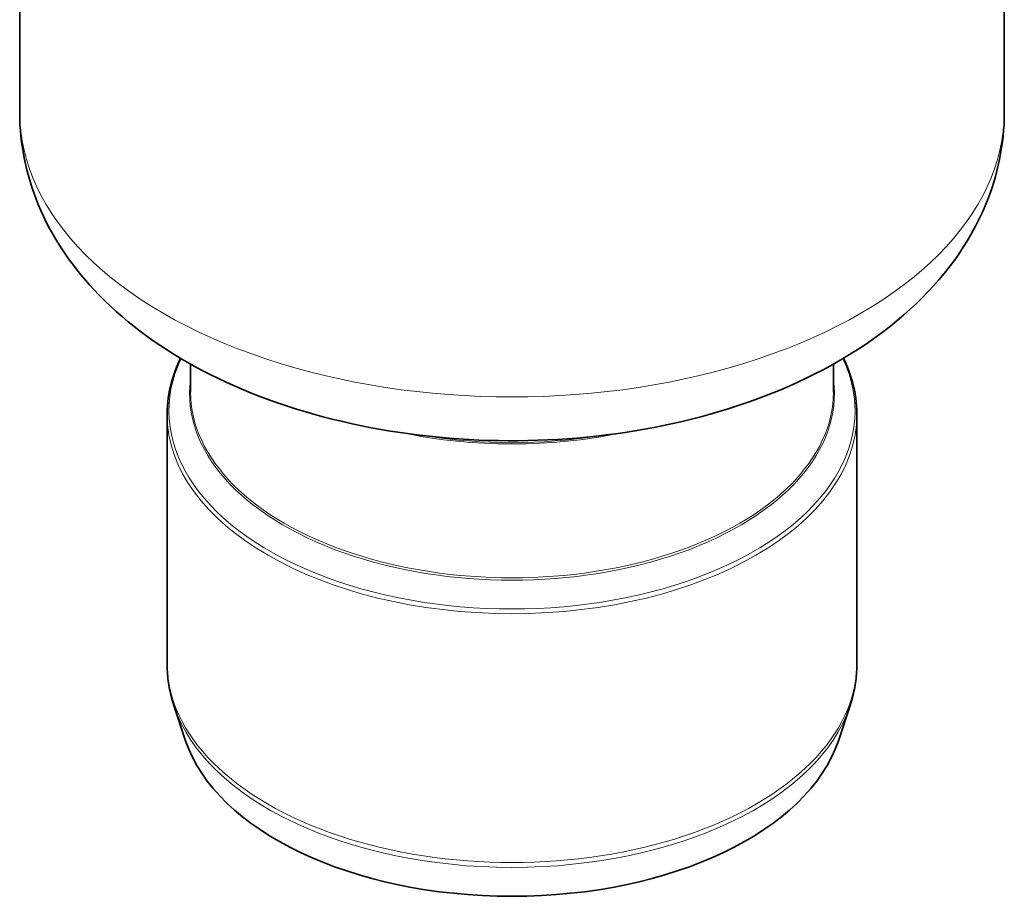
# Model space of a CAD drawing. Header units: millimetres. Extents: x -300186 to 535068, y -28581 to 763298.
# Tile 125 of 256: x 2797 to 2875, y 136095 to 136165. Entities that reach past the tile are written whole.
import ezdxf

# ---------------------------------------------------------------- set-up
doc = ezdxf.new("R2010")
doc.units = ezdxf.units.MM
doc.header["$LTSCALE"] = 10
doc.layers.add('Visible (ISO)', color=7, linetype='Continuous', lineweight=35)
doc.layers.add('Visible Narrow (ISO)', color=7, linetype='Continuous', lineweight=9)

msp = doc.modelspace()

# ---------------------------------------------------------------- linework, layer by layer
at = {"layer": 'Visible (ISO)'}
for p, q in [((2796.663, 136157.796), (2796.663, 136173.427)), ((2875.163, 136157.796), (2875.163, 136173.427)), ((2810.288, 136135.516), (2810.288, 136137.757)), ((2861.538, 136135.516), (2861.538, 136137.757)), ((2808.413, 136113.906), (2808.413, 136133.743)), ((2863.413, 136113.906), (2863.413, 136133.743)), ((2809.893, 136107.745), (2808.978, 136110.482)), ((2861.933, 136107.745), (2862.848, 136110.482))]:
    msp.add_line(p, q, dxfattribs=at)
msp.add_ellipse((2835.913, 136110.643), major_axis=(-26.5, 0), ratio=0.57735, start_param=0.190621, end_param=2.950972, dxfattribs=at)
for points, knots in [([(2796.663, 136157.796), (2796.663, 136155.274), (2797.193, 136152.764), (2799.194, 136147.939), (2800.735, 136145.669), (2804.84, 136141.265), (2807.557, 136139.255), (2813.945, 136135.746), (2817.703, 136134.334), (2825.648, 136132.362), (2829.835, 136131.803), (2838.226, 136131.551), (2842.427, 136131.848), (2850.536, 136133.288), (2854.441, 136134.433), (2861.634, 136137.596), (2864.923, 136139.62), (2870.247, 136144.487), (2872.37, 136147.284), (2874.641, 136152.795), (2875.163, 136155.29), (2875.163, 136157.796)], [3.926991, 3.926991, 3.926991, 3.926991, 4.162025, 4.162025, 4.420753, 4.420753, 4.737174, 4.737174, 5.091618, 5.091618, 5.445751, 5.445751, 5.796173, 5.796173, 6.148708, 6.148708, 6.505199, 6.505199, 6.835031, 6.835031, 7.068583, 7.068583, 7.068583, 7.068583]), ([(2809.489, 136138.217), (2809.188, 136137.604), (2808.948, 136136.978), (2808.534, 136135.486), (2808.413, 136134.615), (2808.413, 136133.743)], [3.6506197, 3.6506197, 3.6506197, 3.6506197, 3.7680797, 3.7680797, 3.9269908, 3.9269908, 3.9269908, 3.9269908]), ([(2863.413, 136133.743), (2863.413, 136134.615), (2863.293, 136135.486), (2862.879, 136136.978), (2862.639, 136137.604), (2862.337, 136138.217)], [0.7853982, 0.7853982, 0.7853982, 0.7853982, 0.9443093, 0.9443093, 1.0617693, 1.0617693, 1.0617693, 1.0617693]), ([(2808.413, 136113.906), (2808.413, 136113.674), (2808.421, 136113.443), (2808.451, 136112.982), (2808.474, 136112.751), (2808.535, 136112.292), (2808.573, 136112.063), (2808.664, 136111.607), (2808.716, 136111.38), (2808.837, 136110.929), (2808.904, 136110.705), (2808.978, 136110.482)], [3.9269908, 3.9269908, 3.9269908, 3.9269908, 3.965115, 3.965115, 4.0032392, 4.0032392, 4.0413634, 4.0413634, 4.0794876, 4.0794876, 4.1176118, 4.1176118, 4.1176118, 4.1176118]), ([(2862.848, 136110.482), (2862.923, 136110.705), (2862.99, 136110.929), (2863.11, 136111.38), (2863.163, 136111.607), (2863.254, 136112.063), (2863.291, 136112.292), (2863.352, 136112.751), (2863.375, 136112.982), (2863.406, 136113.443), (2863.413, 136113.674), (2863.413, 136113.906)], [0.5947772, 0.5947772, 0.5947772, 0.5947772, 0.6329014, 0.6329014, 0.6710256, 0.6710256, 0.7091498, 0.7091498, 0.747274, 0.747274, 0.7853982, 0.7853982, 0.7853982, 0.7853982])]:
    msp.add_open_spline(points, degree=3, knots=knots, dxfattribs=at)
at = {"layer": 'Visible Narrow (ISO)'}
for centre, major_axis, start_param, end_param in [((2835.913, 136157.796), (-39.25, 0), 0, 3.141593), ((2835.913, 136134.033), (-27.352, 0), 6.016541, 9.691423), ((2835.913, 136135.371), (25.699, 0), 3.065673, 6.359105), ((2835.913, 136135.516), (-25.625, 0), 0, 3.141593), ((2835.913, 136133.743), (27.5, 0), 3.141593, 6.283185), ((2835.913, 136146.185), (-25.625, 0), 1.225342, 1.916251), ((2835.913, 136146.33), (25.699, 0), 4.441863, 4.982915), ((2835.913, 136113.906), (-27.5, 0), 0, 3.141593), ((2835.913, 136113.483), (27.432, 0), 3.332214, 6.092564)]:
    msp.add_ellipse(centre, major_axis=major_axis, ratio=0.57735, start_param=start_param, end_param=end_param, dxfattribs=at)

doc.saveas('drawing.dxf')
